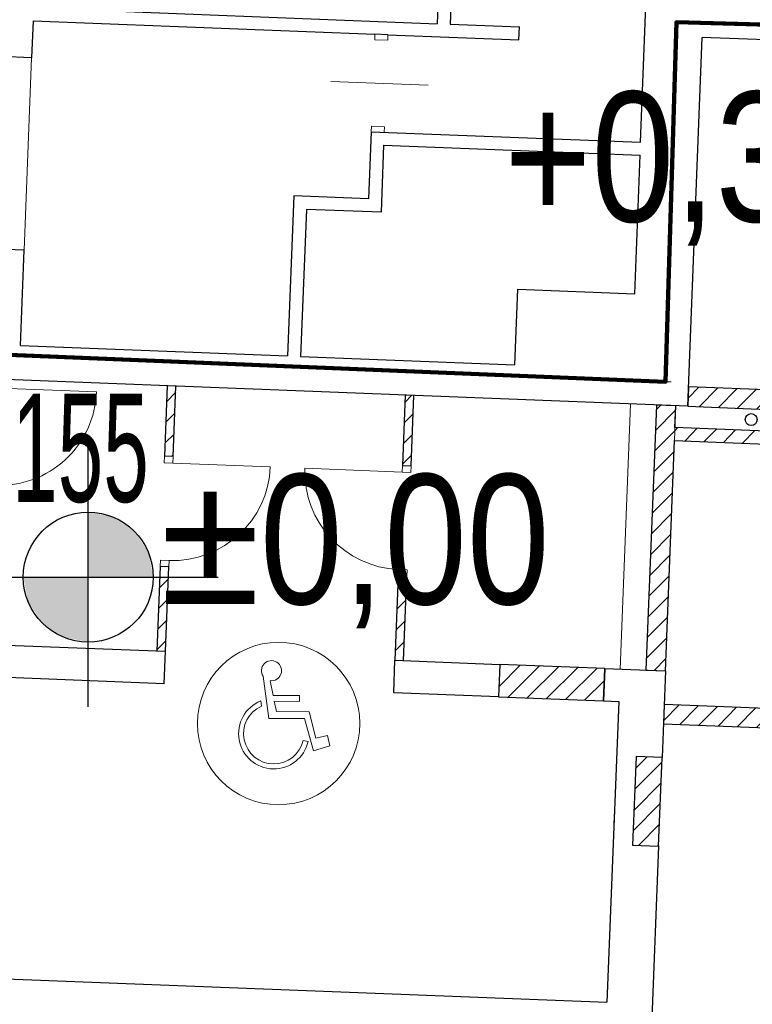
# Model space of a CAD drawing. Extents: x -198213 to 5540361, y 56395 to 5961443.
# Tile 33 of 76: x 5539581 to 5539588, y 5961345 to 5961354. Entities that reach past the tile are written whole.
import ezdxf

# ---------------------------------------------------------------- set-up
doc = ezdxf.new("R2010")
doc.units = 0
doc.header["$MEASUREMENT"] = 0
for name, pattern in [('Krawędzie ukryte', [150, 100, -50]), ('L_0_03', [1, 0.5, -0.5]), ('Long Dashed', [2400, 1200, -1200])]:
    doc.linetypes.add(name, pattern=pattern)
for name, color, linetype, lineweight in [('0_Nr_Pióra__7', 8, 'Continuous', 13), ('218_kontur_uzytku_gruntowego_Nr_Pióra__3', 8, 'Continuous', 18), ('219_dzialka_ewidencyjna_Nr_Pióra__96', 8, 'Continuous', 13), ('312_budynek_ewidencyjny_Nr_Pióra__7', 8, 'Continuous', 13), ('312_oznaczenie_budynku_ewidencyjnego_Nr_Pióra__7', 8, 'Continuous', 13), ('Arch IS_Nr_Pióra__52', 8, 'Continuous', 25), ('ARCH MAPA RUSINOWO_Nr_Pióra__60', 8, 'Continuous', 211), ('Arch okna_Nr_Pióra__4', 8, 'Continuous', 9), ('Arch opisy_Nr_Pióra__21', 8, 'Continuous', 9), ('Arch opisy_Nr_Pióra__80', 8, 'Continuous', 211), ('arch wypelnienia_Nr_Pióra__118', 8, 'Continuous', 211), ('Arch wyposarzenie_Nr_Pióra__2', 8, 'Continuous', 13), ('Arch ściany nośne_Nr_Pióra__21', 8, 'Continuous', 9), ('Arch ściany nośne_Nr_Pióra__27', 8, 'Continuous', 30), ('Drzwi ArchiCAD_Nr_Pióra__27', 8, 'Continuous', 30), ('Drzwi ArchiCAD_Nr_Pióra__5', 8, 'Continuous', 13), ('INWENT RZĘDNE_Nr_Pióra__15', 8, 'Continuous', 25), ('INWENT. DRZWI_Nr_Pióra__5', 8, 'Continuous', 13), ('INWENT. OKNA_Nr_Pióra__5', 8, 'Continuous', 13), ('INWENT.ŚCIANY_Nr_Pióra__1', 8, 'Continuous', 25), ('INWENT.ŚCIANY_Nr_Pióra__41', 8, 'Continuous', 15), ('INWENT.ŚCIANY_Nr_Pióra__5', 8, 'Continuous', 13), ('Istniejące stropy_Nr_Pióra__5', 8, 'Continuous', 13)]:
    doc.layers.add(name, color=color, linetype=linetype, lineweight=lineweight)
for name, color, linetype in [('Arch ściany nośne', 8, 'Continuous'), ('Drzwi ArchiCAD', 8, 'Continuous'), ('INWENT RZĘDNE', 8, 'Continuous')]:
    doc.layers.add(name, color=color, linetype=linetype)
doc.styles.add('GENERATED_STYLE_3', font='ARIALN.TTF')
doc.styles.add('GENERATED_STYLE_8', font='ARIALN.TTF')
pattern_1 = [(45, (0, 0), (-91.92387818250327, 91.92387818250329), [])]

# ---------------------------------------------------------------- blocks, each defined once
blk = doc.blocks.new('Ściana_2', base_point=(-126949.2816176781, 122315.1791258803))
at = {"layer": 'Arch ściany nośne_Nr_Pióra__21', "linetype": 'Continuous'}
h = blk.add_hatch(dxfattribs=at)
h.set_pattern_fill('Common_Brick', color=256, style=0, pattern_type=2)
h.set_pattern_definition(pattern_1)
h.paths.add_polyline_path([(-126949.2816176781, 122315.1791258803), (-126853.5892201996, 124763.3096299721), (-127033.4518694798, 124770.3400918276), (-127129.1442669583, 122322.2095877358)], flags=0)
at = {"layer": 'Arch ściany nośne_Nr_Pióra__27', "linetype": 'Continuous'}
for p, q in [((-127033.4518694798, 124770.3400918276), (-127129.1442669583, 122322.2095877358)), ((-126853.5892201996, 124763.3096299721), (-127033.4518694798, 124770.3400918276)), ((-126861.4008444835, 124563.462241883), (-126853.5892201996, 124763.3096299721)), ((-126949.2816176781, 122315.1791258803), (-126866.0878190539, 124443.5538090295)), ((-127129.1442669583, 122322.2095877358), (-126949.2816176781, 122315.1791258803))]:
    blk.add_line(p, q, dxfattribs=at)
blk = doc.blocks.new('Ściana_3', base_point=(-121215.7772277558, 121780.8314761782))
at = {"layer": 'Arch ściany nośne_Nr_Pióra__21', "linetype": 'Continuous'}
h = blk.add_hatch(dxfattribs=at)
h.set_pattern_fill('Common_Brick', color=256, style=0, pattern_type=2)
h.set_pattern_definition(pattern_1)
h.paths.add_polyline_path([(-121215.7772277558, 121780.8314761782), (-126961.3896353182, 122005.4156743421), (-126968.4200971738, 121825.5530250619), (-121222.8076896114, 121600.968826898)], flags=0)
at = {"layer": 'Arch ściany nośne_Nr_Pióra__27', "linetype": 'Continuous'}
for p, q in [((-126961.3896353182, 122005.4156743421), (-126968.4200971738, 121825.5530250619)), ((-125442.5494858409, 121946.047329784), (-126961.3896353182, 122005.4156743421)), ((-122544.7623585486, 121832.7787776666), (-125362.6105306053, 121942.9226800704)), ((-126968.4200971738, 121825.5530250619), (-125039.8928021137, 121750.1708507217)), ((-121215.7772277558, 121780.8314761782), (-122464.8234033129, 121829.654127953)), ((-121222.8076896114, 121600.968826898), (-121215.7772277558, 121780.8314761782)), ((-124959.9538468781, 121747.0462010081), (-121222.8076896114, 121600.968826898))]:
    blk.add_line(p, q, dxfattribs=at)
blk = doc.blocks.new('Ściana_7', base_point=(-126980.528114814, 121515.7895735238))
at = {"layer": 'Arch ściany nośne_Nr_Pióra__21', "linetype": 'Continuous'}
h = blk.add_hatch(dxfattribs=at)
h.set_pattern_fill('Common_Brick', color=256, style=0, pattern_type=2)
h.set_pattern_definition(pattern_1)
h.paths.add_polyline_path([(-127220.3449805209, 121525.1635226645), (-127252.3726400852, 120705.7892314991), (-127012.5557743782, 120696.4152823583), (-126980.528114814, 121515.7895735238)], flags=0)
at = {"layer": 'Arch ściany nośne_Nr_Pióra__27', "linetype": 'Continuous'}
for p, q in [((-127220.3449805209, 121525.1635226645), (-127252.3726400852, 120705.7892314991)), ((-126980.528114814, 121515.7895735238), (-127220.3449805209, 121525.1635226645)), ((-127012.5557743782, 120696.4152823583), (-126980.528114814, 121515.7895735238)), ((-127252.3726400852, 120705.7892314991), (-127012.5557743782, 120696.4152823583))]:
    blk.add_line(p, q, dxfattribs=at)
blk = doc.blocks.new('Ściana_31', base_point=(-127520.5717407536, 122037.2805917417))
at = {"layer": 'Arch ściany nośne_Nr_Pióra__21', "linetype": 'Continuous'}
h = blk.add_hatch(dxfattribs=at)
h.set_pattern_fill('Common_Brick', color=256, style=0, pattern_type=2)
h.set_pattern_definition(pattern_1)
h.paths.add_polyline_path([(-127508.8543043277, 122337.0516738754), (-128478.1141365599, 122374.9380516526), (-128489.8315729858, 122075.1669695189), (-127520.5717407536, 122037.2805917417)], flags=0)
at = {"layer": 'Arch ściany nośne_Nr_Pióra__27', "linetype": 'Continuous'}
for p, q in [((-128478.1141365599, 122374.9380516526), (-128489.8315729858, 122075.1669695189)), ((-127508.8543043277, 122337.0516738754), (-128478.1141365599, 122374.9380516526)), ((-127520.5717407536, 122037.2805917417), (-127508.8543043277, 122337.0516738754)), ((-128489.8315729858, 122075.1669695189), (-127520.5717407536, 122037.2805917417))]:
    blk.add_line(p, q, dxfattribs=at)
blk = doc.blocks.new('D1 Drzwi proste 14_3')
at = {"layer": 'Drzwi ArchiCAD_Nr_Pióra__27', "linetype": 'Continuous'}
for p, q in [((-510, 0), (-510, -80)), ((510, 0), (510, -80))]:
    blk.add_line(p, q, dxfattribs=at)
at = {"layer": 'Drzwi ArchiCAD_Nr_Pióra__5', "linetype": 'Continuous'}
for p, q in [((449.9999999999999, 0), (449.9999999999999, 899.9999999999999)), ((-449.9999999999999, 0), (-510, 0)), ((-510, 0), (-510, -80)), ((-449.9999999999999, -80), (-449.9999999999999, 0)), ((510, 0), (449.9999999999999, 0)), ((449.9999999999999, 0), (449.9999999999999, -80)), ((510, -80), (510, 0)), ((-510, -80), (-449.9999999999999, -80)), ((449.9999999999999, -80), (510, -80))]:
    blk.add_line(p, q, dxfattribs=at)
blk.add_arc((449.9999999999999, 0), 899.9999999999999, 90, 180, dxfattribs=at)
blk = doc.blocks.new('Ściana_32', base_point=(-131470.0638850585, 124943.7581509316))
at = {"layer": 'Arch ściany nośne_Nr_Pióra__21', "linetype": 'Continuous'}
h = blk.add_hatch(dxfattribs=at)
h.set_pattern_fill('Common_Brick', color=256, style=0, pattern_type=2)
h.set_pattern_definition(pattern_1)
h.paths.add_polyline_path([(-131575.3906240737, 124297.3787900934), (-131495.4516492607, 124294.2541235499), (-131470.0638842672, 124943.7581341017), (-131550.0028225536, 124946.8828006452)], flags=0)
h = blk.add_hatch(dxfattribs=at)
h.set_pattern_fill('Common_Brick', color=256, style=0, pattern_type=2)
h.set_pattern_definition(pattern_1)
h.paths.add_polyline_path([(-131645.6952377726, 122498.7523133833), (-131565.7562994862, 122495.6276468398), (-131535.2909376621, 123275.0324595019), (-131615.2299124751, 123278.1571260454)], flags=0)
at = {"layer": 'Arch ściany nośne_Nr_Pióra__27', "linetype": 'Continuous'}
for p, q in [((-131550.0028402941, 124946.8828006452), (-131575.3906199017, 124297.3787718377)), ((-131470.0638850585, 124943.7581509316), (-131550.0028402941, 124946.8828006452)), ((-131495.4516646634, 124294.2541221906), (-131470.0638850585, 124943.7581509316)), ((-131495.4516639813, 124294.2541396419), (-131575.390619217, 124297.3787893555)), ((-131615.2299025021, 123278.1571245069), (-131645.6952377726, 122498.7522965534)), ((-131535.2909478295, 123275.0324603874), (-131615.2299030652, 123278.157110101)), ((-131565.756282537, 122495.6276468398), (-131535.2909472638, 123275.0324748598)), ((-131645.6952377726, 122498.7522965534), (-131565.756282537, 122495.6276468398))]:
    blk.add_line(p, q, dxfattribs=at)
at = {"layer": 'Drzwi ArchiCAD', "color": 8, "linetype": 'Continuous', "lineweight": 13, "true_color": 0x7f7f7f, "xscale": -1, "zscale": 1000, "rotation": 267.7615651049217}
blk.add_blockref('D1 Drzwi proste 14_3', (-131515.3713059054, 123784.6433000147), dxfattribs=at)
blk = doc.blocks.new('Ściana_46', base_point=(-126736.642694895, 124938.8758858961))
at = {"layer": 'Arch ściany nośne_Nr_Pióra__21', "linetype": 'Continuous'}
h = blk.add_hatch(dxfattribs=at)
h.set_pattern_fill('Common_Brick', color=256, style=0, pattern_type=2)
h.set_pattern_definition(pattern_1)
h.paths.add_polyline_path([(-126743.6731567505, 124759.0132366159), (-124745.1992758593, 124680.8969937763), (-124738.1688140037, 124860.7596430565), (-126736.642694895, 124938.8758858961)], flags=0)
at = {"layer": 'Arch ściany nośne_Nr_Pióra__27', "linetype": 'Continuous'}
for p, q in [((-126736.642694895, 124938.8758858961), (-126743.6731567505, 124759.0132366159)), ((-124738.1688140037, 124860.7596430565), (-126736.642694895, 124938.8758858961)), ((-124745.1992758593, 124680.8969937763), (-124738.1688140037, 124860.7596430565)), ((-126743.6731567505, 124759.0132366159), (-125334.7490707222, 124703.941285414)), ((-125254.8101154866, 124700.8166357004), (-124745.1992758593, 124680.8969937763))]:
    blk.add_line(p, q, dxfattribs=at)
blk = doc.blocks.new('D1 Drzwi proste 14_11')
at = {"layer": 'Drzwi ArchiCAD_Nr_Pióra__27', "linetype": 'Continuous'}
for p, q in [((-510, 0), (-510, -80)), ((510, 0), (510, -80))]:
    blk.add_line(p, q, dxfattribs=at)
at = {"layer": 'Drzwi ArchiCAD_Nr_Pióra__5', "linetype": 'Continuous'}
for p, q in [((449.9999999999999, 0), (449.9999999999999, 899.9999999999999)), ((-449.9999999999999, 0), (-510, 0)), ((-510, 0), (-510, -80)), ((-449.9999999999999, -80), (-449.9999999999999, 0)), ((510, 0), (449.9999999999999, 0)), ((449.9999999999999, 0), (449.9999999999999, -80)), ((510, -80), (510, 0)), ((-510, -80), (-449.9999999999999, -80)), ((449.9999999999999, -80), (510, -80))]:
    blk.add_line(p, q, dxfattribs=at)
blk.add_arc((449.9999999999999, 0), 899.9999999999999, 90, 180, dxfattribs=at)
blk = doc.blocks.new('Ściana_50', base_point=(-129271.742616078, 124857.830283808))
at = {"layer": 'Arch ściany nośne_Nr_Pióra__21', "linetype": 'Continuous'}
h = blk.add_hatch(dxfattribs=at)
h.set_pattern_fill('Common_Brick', color=256, style=0, pattern_type=2)
h.set_pattern_definition(pattern_1)
h.paths.add_polyline_path([(-129351.6815535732, 124860.9549335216), (-129377.0693550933, 124211.4509229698), (-129297.1303802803, 124208.3262564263), (-129271.7426152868, 124857.8302669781)], flags=0)
h = blk.add_hatch(dxfattribs=at)
h.set_pattern_fill('Common_Brick', color=256, style=0, pattern_type=2)
h.set_pattern_definition(pattern_1)
h.paths.add_polyline_path([(-129447.3739687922, 122412.8244462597), (-129367.4350305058, 122409.6997797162), (-129336.9696686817, 123189.1045923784), (-129416.9086434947, 123192.2292589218)], flags=0)
at = {"layer": 'Arch ściany nośne_Nr_Pióra__27', "linetype": 'Continuous'}
for p, q in [((-129351.6815713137, 124860.9549335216), (-129377.0693509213, 124211.4509047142)), ((-129271.742616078, 124857.830283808), (-129351.6815713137, 124860.9549335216)), ((-129297.130395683, 124208.326255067), (-129271.742616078, 124857.830283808)), ((-129377.0693502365, 124211.4509222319), (-129297.1303950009, 124208.3262725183)), ((-129416.9086335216, 123192.2292573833), (-129447.3739687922, 122412.8244294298)), ((-129416.9086340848, 123192.2292429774), (-129336.9696788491, 123189.1045932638)), ((-129367.4350135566, 122409.6997797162), (-129336.9696782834, 123189.1046077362)), ((-129447.3739687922, 122412.8244294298), (-129367.4350135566, 122409.6997797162))]:
    blk.add_line(p, q, dxfattribs=at)
at = {"layer": 'Drzwi ArchiCAD', "color": 8, "linetype": 'Continuous', "lineweight": 13, "true_color": 0x7f7f7f, "zscale": 1000, "rotation": 87.76156510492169}
blk.add_blockref('D1 Drzwi proste 14_11', (-129396.9889921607, 123701.8400826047), dxfattribs=at)
blk = doc.blocks.new('Ściana_51', base_point=(-126861.4008444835, 124563.462241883))
at = {"layer": 'Arch ściany nośne_Nr_Pióra__21', "linetype": 'Continuous'}
h = blk.add_hatch(dxfattribs=at)
h.set_pattern_fill('Common_Brick', color=256, style=0, pattern_type=2)
h.set_pattern_definition(pattern_1)
h.paths.add_polyline_path([(-126866.0878190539, 124443.5538090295), (-125347.2476695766, 124384.1854644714), (-125342.5606950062, 124504.0938973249), (-126861.4008444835, 124563.462241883)], flags=0)
at = {"layer": 'Arch ściany nośne_Nr_Pióra__27', "linetype": 'Continuous'}
for p, q in [((-125342.5606950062, 124504.0938973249), (-126861.4008444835, 124563.462241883)), ((-126866.0878190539, 124443.5538090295), (-125347.2476695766, 124384.1854644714))]:
    blk.add_line(p, q, dxfattribs=at)
blk = doc.blocks.new('Koty wysokościowe_5', base_point=(-132279.5850073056, 123181.6009205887))
at = {"layer": 'INWENT RZĘDNE_Nr_Pióra__15', "linetype": 'Continuous'}
for points in [[(-132279.5850073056, 123181.6009205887), (-131679.5850073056, 123181.6009205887), (-131725.2572877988, 123411.2109800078), (-131855.3209385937, 123605.8649893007), (-132049.9749478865, 123735.9286400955), (-132279.5850073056, 123781.6009205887)], [(-132279.5850073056, 123181.6009205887), (-132879.5850073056, 123181.6009205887), (-132833.9127268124, 122951.9908611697), (-132703.8490760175, 122757.3368518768), (-132509.1950667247, 122627.273201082), (-132279.5850073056, 122581.6009205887)]]:
    blk.add_hatch(color=256, dxfattribs=at).paths.add_polyline_path(points, flags=0)
for p, q in [((-132279.5850073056, 121981.6009205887), (-132279.5850073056, 124381.6009205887)), ((-133479.5850073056, 123181.6009205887), (-131079.5850073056, 123181.6009205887))]:
    blk.add_line(p, q, dxfattribs=at)
blk.add_circle((-132279.5850073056, 123181.6009205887), 600.0000000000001, dxfattribs=at)
at = {"layer": 'INWENT RZĘDNE_Nr_Pióra__15', "insert": (-131614.0581594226, 122708.1342183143), "char_height": 1200, "attachment_point": 7, "style": 'GENERATED_STYLE_3'}
blk.add_mtext('{±0,00}', dxfattribs=at)
blk = doc.blocks.new('Koty wysokościowe_6', base_point=(-123370.4722913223, 124958.8320348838))
at = {"layer": 'INWENT RZĘDNE_Nr_Pióra__15', "linetype": 'Continuous'}
for points in [[(-123370.4722913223, 124958.8320348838), (-122770.4722913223, 124958.8320348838), (-122816.1445718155, 125188.4420943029), (-122946.2082226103, 125383.0961035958), (-123140.8622319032, 125513.1597543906), (-123370.4722913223, 125558.8320348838)], [(-123370.4722913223, 124958.8320348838), (-123970.4722913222, 124958.8320348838), (-123924.800010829, 124729.2219754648), (-123794.7363600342, 124534.5679661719), (-123600.0823507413, 124404.5043153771), (-123370.4722913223, 124358.8320348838)]]:
    blk.add_hatch(color=256, dxfattribs=at).paths.add_polyline_path(points, flags=0)
for p, q in [((-123370.4722913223, 123758.8320348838), (-123370.4722913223, 126158.8320348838)), ((-124570.4722913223, 124958.8320348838), (-122170.4722913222, 124958.8320348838))]:
    blk.add_line(p, q, dxfattribs=at)
blk.add_circle((-123370.4722913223, 124958.8320348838), 600.0000000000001, dxfattribs=at)
at = {"layer": 'INWENT RZĘDNE_Nr_Pióra__15', "insert": (-128435.7822756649, 126241.1714961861), "char_height": 1200, "attachment_point": 7, "style": 'GENERATED_STYLE_3'}
blk.add_mtext('{+0,30=86,05}', dxfattribs=at)

msp = doc.modelspace()

# ---------------------------------------------------------------- linework, layer by layer
at = {"layer": '0_Nr_Pióra__7', "linetype": 'Continuous'}
for p, q in [((5539586.990000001, 5961353.68), (5539587.04, 5961353.68)), ((5539586.990000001, 5961353.68), (5539587.04, 5961353.68)), ((5539586.89, 5961350.36), (5539586.939999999, 5961350.36)), ((5539586.89, 5961350.36), (5539586.939999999, 5961350.36))]:
    msp.add_line(p, q, dxfattribs=at)
at = {"layer": '218_kontur_uzytku_gruntowego_Nr_Pióra__3', "linetype": 'L_0_03', "flags": 128}
for points in [[(5539586.89, 5961350.36), (5539586.990000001, 5961353.68)], [(5539586.990000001, 5961353.68), (5539586.89, 5961350.36)], [(5539586.990000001, 5961353.68), (5539593.31, 5961353.51)], [(5539593.31, 5961353.51), (5539586.990000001, 5961353.68)], [(5539580.53, 5961350.62), (5539586.89, 5961350.36)], [(5539586.89, 5961350.36), (5539580.53, 5961350.62)]]:
    msp.add_lwpolyline(points, dxfattribs=at)
at = {"layer": '219_dzialka_ewidencyjna_Nr_Pióra__96', "linetype": 'Continuous', "flags": 128}
for points in [[(5539586.89, 5961350.36), (5539586.990000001, 5961353.68)], [(5539586.990000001, 5961353.68), (5539593.31, 5961353.51)], [(5539580.53, 5961350.62), (5539586.89, 5961350.36)]]:
    msp.add_lwpolyline(points, dxfattribs=at)
at = {"layer": '312_budynek_ewidencyjny_Nr_Pióra__7', "linetype": 'Continuous', "flags": 128}
for points in [[(5539586.89, 5961350.36), (5539586.990000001, 5961353.68)], [(5539586.990000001, 5961353.68), (5539586.89, 5961350.36)], [(5539586.990000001, 5961353.68), (5539593.31, 5961353.51)], [(5539593.31, 5961353.51), (5539586.990000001, 5961353.68)], [(5539580.53, 5961350.62), (5539586.89, 5961350.36)], [(5539586.89, 5961350.36), (5539580.53, 5961350.62)]]:
    msp.add_lwpolyline(points, dxfattribs=at)
at = {"layer": 'Arch IS_Nr_Pióra__52', "linetype": 'Continuous'}
msp.add_circle((5539587.679565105, 5961350.010906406), 0.05499999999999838, dxfattribs=at)
at = {"layer": 'ARCH MAPA RUSINOWO_Nr_Pióra__60', "linetype": 'Continuous', "flags": 128}
for points in [[(5539586.99, 5961353.68), (5539586.89, 5961350.36)], [(5539593.31, 5961353.51), (5539586.99, 5961353.68)], [(5539586.89, 5961350.36), (5539580.53, 5961350.62)]]:
    msp.add_lwpolyline(points, dxfattribs=at)
at = {"layer": 'Arch okna_Nr_Pióra__4', "linetype": 'Continuous'}
msp.add_line((5539580.735649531, 5961350.302345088), (5539581.634962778, 5961350.267192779), dxfattribs=at)
msp.add_arc((5539580.735649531, 5961350.302345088), 0.9000000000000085, 267.7615651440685, 357.7615651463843, dxfattribs=at)
at = {"layer": 'Arch opisy_Nr_Pióra__21', "linetype": 'Krawędzie ukryte'}
msp.add_circle((5539583.316010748, 5961347.203490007), 0.7499999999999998, dxfattribs=at)
at = {"layer": 'Arch opisy_Nr_Pióra__80', "linetype": 'Long Dashed'}
for p, q in [((5539586.99, 5961353.68), (5539586.89, 5961350.36)), ((5539593.31, 5961353.51), (5539586.99, 5961353.68)), ((5539586.89, 5961350.36), (5539580.53, 5961350.62))]:
    msp.add_line(p, q, dxfattribs=at)
at = {"layer": 'arch wypelnienia_Nr_Pióra__118', "linetype": 'Continuous', "flags": 128}
msp.add_lwpolyline([(5539579.088503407, 5961327.108979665), (5539579.056085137, 5961326.279612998), (5539592.705661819, 5961325.746081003), (5539592.73807961, 5961326.575449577), (5539592.43830908, 5961326.587167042), (5539592.731244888, 5961334.081442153), (5539592.877268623, 5961337.808595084), (5539594.915375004, 5961337.728916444), (5539595.057323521, 5961341.359881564), (5539593.0230039, 5961341.435626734), (5539593.468662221, 5961352.947035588), (5539593.768433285, 5961352.93531769), (5539593.787181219, 5961353.414952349), (5539593.287562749, 5961353.434481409), (5539593.290535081, 5961353.510523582), (5539586.99, 5961353.68), (5539586.89, 5961350.36), (5539580.53, 5961350.62), (5539580.536283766, 5961350.808512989), (5539580.015547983, 5961350.825870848), (5539579.996800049, 5961350.346236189), (5539580.29657111, 5961350.334519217), (5539579.388274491, 5961327.097264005)], close=True, dxfattribs=at)
at = {"layer": 'Arch wyposarzenie_Nr_Pióra__2', "linetype": 'Continuous'}
for p, q in [((5539583.172324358, 5961347.640497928), (5539583.224417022, 5961347.251364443)), ((5539583.265184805, 5961347.462537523), (5539583.2376472, 5961347.597341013)), ((5539583.151474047, 5961347.41189095), (5539583.157856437, 5961347.364214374)), ((5539583.508705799, 5961347.461537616), (5539583.265184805, 5961347.462537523)), ((5539583.295530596, 5961347.313987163), (5539583.276075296, 5961347.40922577)), ((5539583.276075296, 5961347.40922577), (5539583.50848705, 5961347.408271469)), ((5539583.50848705, 5961347.408271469), (5539583.508705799, 5961347.461537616)), ((5539583.598633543, 5961347.312742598), (5539583.295530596, 5961347.313987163)), ((5539583.658748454, 5961347.068287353), (5539583.598633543, 5961347.312742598)), ((5539583.224417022, 5961347.251364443), (5539583.555074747, 5961347.250006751)), ((5539583.555074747, 5961347.250006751), (5539583.636511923, 5961346.950827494)), ((5539583.588098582, 5961347.037637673), (5539583.542809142, 5961347.047920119)), ((5539583.766994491, 5961347.091849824), (5539583.658748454, 5961347.068287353)), ((5539583.790225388, 5961346.997382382), (5539583.766994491, 5961347.091849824)), ((5539583.636511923, 5961346.950827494), (5539583.790225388, 5961346.997382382))]:
    msp.add_line(p, q, dxfattribs=at)
for centre, major_axis, ratio, start_param, end_param in [((5539583.249843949, 5961347.691663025), (0.09288437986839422, -2.275011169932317e-17), 0.9999330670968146, 4.583801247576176, 10.00820152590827), ((5539583.271072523, 5961347.109614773), (0.3250952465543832, -7.962537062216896e-17), 0.9999330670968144, 1.947532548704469, 6.059917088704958), ((5539583.271072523, 5961347.109614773), (0.278653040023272, -6.825031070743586e-17), 0.9999330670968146, 1.989195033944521, 6.059917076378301)]:
    msp.add_ellipse(centre, major_axis=major_axis, ratio=ratio, start_param=start_param, end_param=end_param, dxfattribs=at)
at = {"layer": 'INWENT. DRZWI_Nr_Pióra__5', "linetype": 'Continuous'}
for p, q in [((5539584.203945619, 5961353.519334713), (5539584.205898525, 5961353.56929656)), ((5539584.325806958, 5961353.564609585), (5539584.323854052, 5961353.514647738)), ((5539584.323854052, 5961353.514647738), (5539584.203945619, 5961353.519334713)), ((5539584.69793321, 5961353.099720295), (5539583.798619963, 5961353.134872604)), ((5539584.172699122, 5961352.719945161), (5539584.170746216, 5961352.669983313)), ((5539584.292607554, 5961352.715258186), (5539584.172699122, 5961352.719945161)), ((5539584.290654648, 5961352.665296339), (5539584.292607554, 5961352.715258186))]:
    msp.add_line(p, q, dxfattribs=at)
at = {"layer": 'INWENT. OKNA_Nr_Pióra__5', "linetype": 'Continuous'}
msp.add_line((5539580.965506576, 5961351.57433791), (5539581.035030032, 5961353.352979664), dxfattribs=at)
at = {"layer": 'INWENT.ŚCIANY_Nr_Pióra__1', "linetype": 'Continuous'}
for p, q in [((5539586.658846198, 5961352.572728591), (5539586.744383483, 5961354.76105749)), ((5539584.819208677, 5961354.666178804), (5539584.780150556, 5961353.666941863)), ((5539584.934430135, 5961354.541583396), (5539584.900058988, 5961353.662254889)), ((5539581.052996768, 5961353.812628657), (5539584.780150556, 5961353.666941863)), ((5539581.048309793, 5961353.692720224), (5539581.035030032, 5961353.352979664)), ((5539581.048309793, 5961353.692720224), (5539584.205898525, 5961353.56929656)), ((5539584.900058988, 5961353.662254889), (5539585.539570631, 5961353.637257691)), ((5539584.325806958, 5961353.564609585), (5539584.205898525, 5961353.56929656)), ((5539584.325806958, 5961353.564609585), (5539585.534883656, 5961353.517349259)), ((5539585.534883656, 5961353.517349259), (5539585.539570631, 5961353.637257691)), ((5539587.093921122, 5961350.133874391), (5539587.227109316, 5961353.541272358)), ((5539588.306285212, 5961353.499089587), (5539587.227109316, 5961353.541272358)), ((5539581.035030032, 5961353.352979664), (5539580.755243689, 5961353.363915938)), ((5539584.170746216, 5961352.669983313), (5539584.14653018, 5961352.05045641)), ((5539584.170746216, 5961352.669983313), (5539586.658846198, 5961352.572728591)), ((5539584.285967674, 5961352.545387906), (5539584.261751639, 5961351.925861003)), ((5539584.285967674, 5961352.545387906), (5539586.654159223, 5961352.452820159)), ((5539586.604164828, 5961351.173796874), (5539586.654159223, 5961352.452820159)), ((5539583.457056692, 5961352.077406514), (5539583.399250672, 5961350.598535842)), ((5539584.14653018, 5961352.05045641), (5539583.457056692, 5961352.077406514)), ((5539583.572278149, 5961351.952811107), (5539583.519159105, 5961350.593848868)), ((5539584.261751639, 5961351.925861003), (5539583.572278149, 5961351.952811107)), ((5539580.965506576, 5961351.57433791), (5539580.685720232, 5961351.585274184)), ((5539580.931135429, 5961350.695009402), (5539580.965506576, 5961351.57433791)), ((5539585.497648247, 5961350.516513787), (5539585.524988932, 5961351.215979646)), ((5539585.524988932, 5961351.215979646), (5539586.604164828, 5961351.173796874)), ((5539580.931135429, 5961350.695009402), (5539583.399250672, 5961350.598535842)), ((5539583.519159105, 5961350.593848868), (5539585.497648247, 5961350.516513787)), ((5539587.093921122, 5961350.133874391), (5539580.498957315, 5961350.391657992)), ((5539580.403264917, 5961347.943527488), (5539582.271837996, 5961347.870488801)), ((5539582.260120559, 5961347.570717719), (5539582.271837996, 5961347.870488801)), ((5539584.378502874, 5961347.487914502), (5539584.39022031, 5961347.787685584)), ((5539584.39022031, 5961347.787685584), (5539585.359480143, 5961347.749799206)), ((5539585.359480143, 5961347.749799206), (5539585.347762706, 5961347.450028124)), ((5539586.328739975, 5961347.711912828), (5539586.317022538, 5961347.412141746)), ((5539586.328739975, 5961347.711912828), (5539586.888312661, 5961347.69004028)), ((5539586.888312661, 5961347.69004028), (5539586.857066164, 5961346.890650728)), ((5539582.260120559, 5961347.570717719), (5539580.811226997, 5961347.627351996)), ((5539585.347762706, 5961347.450028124), (5539584.378502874, 5961347.487914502)), ((5539586.317022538, 5961347.412141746), (5539586.45691571, 5961347.406673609)), ((5539586.45691571, 5961347.406673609), (5539586.348334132, 5961344.628794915)), ((5539586.617249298, 5961346.900024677), (5539586.585221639, 5961346.080650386)), ((5539586.857066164, 5961346.890650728), (5539586.617249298, 5961346.900024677)), ((5539586.585221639, 5961346.080650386), (5539586.825038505, 5961346.071276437)), ((5539586.825038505, 5961346.071276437), (5539586.72700262, 5961343.563191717)), ((5539580.702645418, 5961344.8494733), (5539586.348334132, 5961344.628794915))]:
    msp.add_line(p, q, dxfattribs=at)
at = {"layer": 'INWENT.ŚCIANY_Nr_Pióra__41', "linetype": 'Continuous'}
msp.add_line((5539586.857066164, 5961346.890650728), (5539586.825038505, 5961346.071276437), dxfattribs=at)
at = {"layer": 'INWENT.ŚCIANY_Nr_Pióra__5', "linetype": 'Continuous'}
msp.add_line((5539586.412780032, 5961346.277535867), (5539586.417467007, 5961346.397444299), dxfattribs=at)
at = {"layer": 'Istniejące stropy_Nr_Pióra__5', "linetype": 'Krawędzie ukryte'}
for p, q in [((5539586.468633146, 5961347.706444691), (5539586.564325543, 5961350.154575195)), ((5539586.888312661, 5961347.69004028), (5539586.984005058, 5961350.138170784))]:
    msp.add_line(p, q, dxfattribs=at)

# ---------------------------------------------------------------- block references
at = {"layer": 'Arch ściany nośne', "xscale": 0.001, "yscale": 0.001, "zscale": 0.001}
for name, p in [('Ściana_32', (5539582.367530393, 5961350.318619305)), ('Ściana_46', (5539587.100951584, 5961350.31373704)), ('Ściana_50', (5539584.565851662, 5961350.232691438)), ('Ściana_2', (5539586.888312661, 5961347.69004028)), ('Ściana_51', (5539586.976193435, 5961349.938323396)), ('Ściana_31', (5539586.317022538, 5961347.412141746)), ('Ściana_3', (5539592.621817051, 5961347.15569263)), ('Ściana_7', (5539586.857066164, 5961346.890650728))]:
    msp.add_blockref(name, p, dxfattribs=at)
at = {"layer": 'INWENT RZĘDNE', "color": 214, "lineweight": 25, "xscale": 0.001, "yscale": 0.001, "zscale": 0.001}
for name, p in [('Koty wysokościowe_6', (5539590.467121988, 5961350.33369319)), ('Koty wysokościowe_5', (5539581.558009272, 5961348.556462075))]:
    msp.add_blockref(name, p, dxfattribs=at)

# ---------------------------------------------------------------- texts
at = {"layer": '312_oznaczenie_budynku_ewidencyjnego_Nr_Pióra__7', "linetype": 'Continuous', "insert": (5539580.855714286, 5961350.251233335), "char_height": 1, "attachment_point": 1, "style": 'GENERATED_STYLE_8'}
msp.add_mtext('{\\W0.660000x;155}', dxfattribs=at)

doc.saveas('drawing.dxf')
